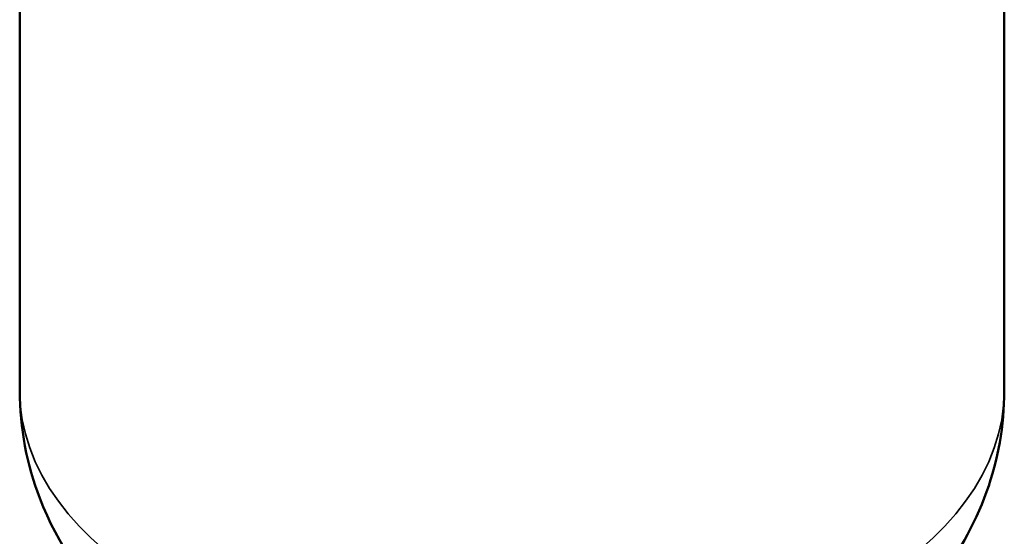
# Model space of a CAD drawing. Header units: inches. Extents: x 1 to 199, y 4 to 126.
# Tile 43 of 54: x 149 to 169, y 51 to 61. Entities that reach past the tile are written whole.
import ezdxf

# ---------------------------------------------------------------- set-up
doc = ezdxf.new("R2010")
doc.units = ezdxf.units.IN
doc.header["$LTSCALE"] = 5.882353
doc.header["$MEASUREMENT"] = 0
doc.layers.add('Visible (ANSI)', color=7, linetype='Continuous', lineweight=50)
doc.layers.add('Visible Narrow (ANSI)', color=7, linetype='Continuous', lineweight=35)

msp = doc.modelspace()

# ---------------------------------------------------------------- linework, layer by layer
at = {"layer": 'Visible (ANSI)'}
for p, q in [((148.811, 82.946), (148.811, 53.538)), ((168.811, 63.639), (168.811, 53.538))]:
    msp.add_line(p, q, dxfattribs=at)
msp.add_ellipse((167.515, 50.577), major_axis=(-0.53, 0), ratio=0.57735, start_param=3.141593, end_param=3.154671, dxfattribs=at)
msp.add_open_spline([(168.811, 53.538), (168.811, 52.831), (168.682, 52.126), (168.202, 50.789), (167.84, 50.169), (166.9, 48.973), (166.295, 48.44), (164.822, 47.433), (163.927, 47.02), (161.968, 46.383), (160.896, 46.185), (158.739, 46.034), (157.655, 46.079), (155.532, 46.416), (154.493, 46.707), (152.533, 47.582), (151.605, 48.162), (150.154, 49.608), (149.586, 50.402), (148.96, 52.028), (148.811, 52.781), (148.811, 53.538)], degree=3, knots=[2.356194, 2.356194, 2.356194, 2.356194, 2.560446, 2.560446, 2.782058, 2.782058, 3.057528, 3.057528, 3.413692, 3.413692, 3.806557, 3.806557, 4.194936, 4.194936, 4.585346, 4.585346, 4.972924, 4.972924, 5.27922, 5.27922, 5.497787, 5.497787, 5.497787, 5.497787], dxfattribs=at)
at = {"layer": 'Visible Narrow (ANSI)'}
msp.add_ellipse((158.811, 53.538), major_axis=(10, 0), ratio=0.57735, start_param=3.141593, end_param=6.283185, dxfattribs=at)

doc.saveas('drawing.dxf')
